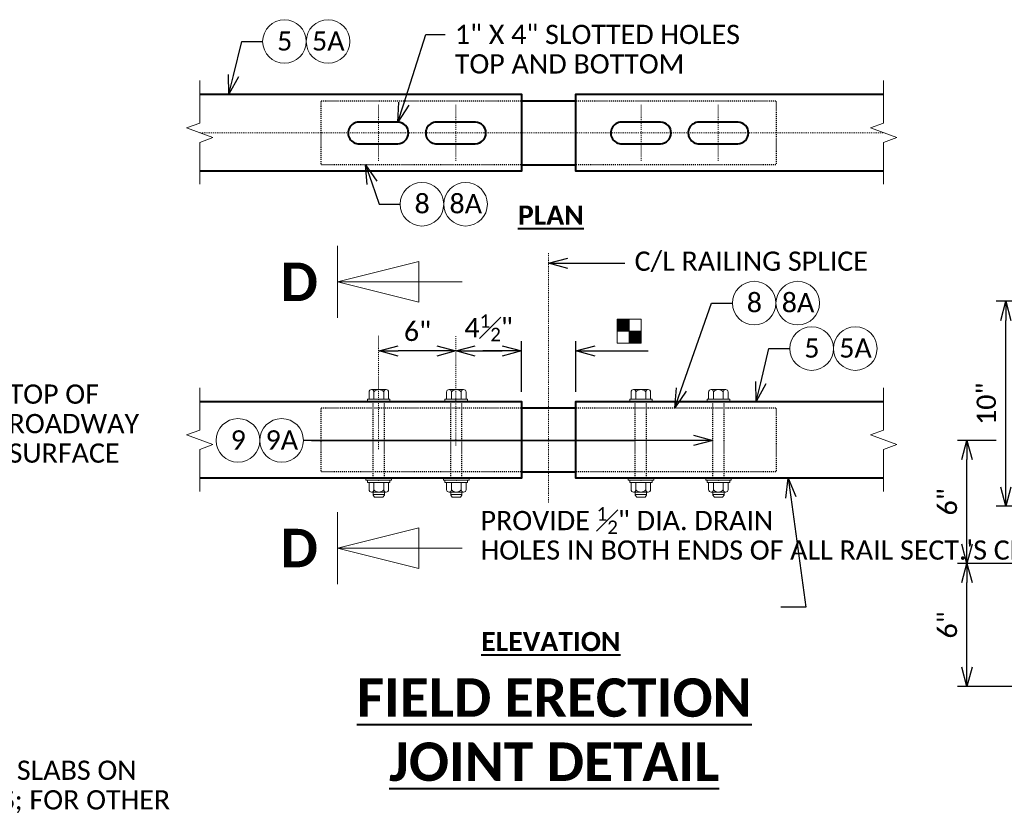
# Model space of a CAD drawing. Extents: x -497 to 946, y 46 to 361.
# Tile 9 of 20: x 24 to 120, y 225 to 302. Entities that reach past the tile are written whole.
import ezdxf
from ezdxf import colors
from ezdxf.entities.mleader import LeaderData, LeaderLine
from ezdxf.enums import TextEntityAlignment as Align
from ezdxf.math import Vec2, Vec3

# ---------------------------------------------------------------- set-up
doc = ezdxf.new("R2010")
doc.units = 0
doc.header["$MEASUREMENT"] = 0
doc.linetypes.add('Wisdot2', pattern=[0.125, 0.0625, -0.0625])
doc.linetypes.add('Wisdot4', pattern=[0.28125, 0.125, -0.0625, 0.03125, -0.0625])
for name, color, linetype, lineweight in [('B_ANNO', 7, 'Continuous', 18), ('B_ANNO_BREAK', 7, 'Continuous', 18), ('B_ANNO_DIM', 7, 'Continuous', 18), ('B_ANNO_SYMB', 7, 'Continuous', 18), ('B_ANNO_TEXT', 7, 'Continuous', 18), ('B_ANNO_TEXT_TITLE', 7, 'Continuous', 40), ('B_CNTR', 1, 'Wisdot4', 18), ('B_DETAIL_HIDDEN', 7, 'Wisdot2', 25), ('B_DETAIL_OBJ', 7, 'Continuous', 40), ('B_STEEL_BOLT', 3, 'Continuous', 18)]:
    doc.layers.add(name, color=color, linetype=linetype, lineweight=lineweight)
doc.styles.add('Annotative', font='calibri.ttf', dxfattribs={"height": 0.0625})
doc.styles.get("Standard").update_dxf_attribs({"font": 'calibri.ttf'})
doc.styles.add('Subtitle', font='calibrib.ttf', dxfattribs={"height": 0.0625})
doc.styles.add('Title', font='calibrib.ttf', dxfattribs={"height": 0.125})
doc.dimstyles.new('Annotative', dxfattribs={"dimscale": 0, "dimtxt": 0.0625, "dimasz": 0.0625, "dimexe": 0.03125, "dimexo": 0.03125, "dimgap": 0.03125, "dimtad": 1, "dimdec": 3, "dimzin": 3, "dimdsep": 46, "dimlunit": 4, "dimtxsty": 'Standard', "dimblk": 'OPEN30', "dimcen": 0.03125, "dimaunit": 1, "dimadec": 0, "dimazin": 3, "dimtfac": 0.75, "dimtdec": 3, "dimtofl": 0, "dimtmove": 0, "dimatfit": 3, "dimldrblk": 'OPEN30', "dimfxl": 1, "dimtfill": 1, "dimfrac": 1, "dimtolj": 1, "dimtzin": 0, "dimarcsym": 0})

# ---------------------------------------------------------------- blocks, each defined once
blk = doc.blocks.new('AnonymousCell15')
at = {"layer": 'B_DETAIL_HIDDEN', "ltscale": 0.5}
for p, q in [((-0.539, -3.403), (-0.539, 4.097)), ((0.56, -3.403), (0.56, 4.097))]:
    blk.add_line(p, q, dxfattribs=at)
at = {"layer": 'B_STEEL_BOLT'}
for p, q in [((-0.94, 5.012), (-0.94, 4.293)), ((0.723, 5.249), (-0.703, 5.249)), ((-0.465, 5.012), (-0.465, 4.293)), ((0.486, 5.013), (0.486, 4.294)), ((0.96, 5.013), (0.96, 4.294)), ((1.099, 4.297), (-1.098, 4.297)), ((-1.098, 4.297), (-1.098, 4.097)), ((-1.098, 4.097), (1.099, 4.097)), ((1.099, 4.297), (1.099, 4.097)), ((-1.248, -3.603), (-1.248, -3.403)), ((-1.248, -3.403), (1.249, -3.403)), ((-1.248, -3.603), (1.249, -3.603)), ((-1.098, -3.802), (-1.098, -3.603)), ((1.099, -3.802), (-1.098, -3.802)), ((-0.94, -4.518), (-0.94, -3.799)), ((-0.465, -4.518), (-0.465, -3.799)), ((0.486, -4.518), (0.486, -3.799)), ((0.96, -4.518), (0.96, -3.799)), ((1.099, -3.802), (1.099, -3.603)), ((1.249, -3.603), (1.249, -3.403)), ((0.723, -4.755), (-0.703, -4.755)), ((-0.539, -5.05), (-0.539, -4.755)), ((0.56, -5.05), (0.56, -4.755)), ((0.56, -5), (-0.539, -5)), ((-0.399, -5.25), (-0.539, -5.05)), ((0.4, -5.25), (-0.399, -5.25)), ((0.4, -5.25), (0.56, -5.05))]:
    blk.add_line(p, q, dxfattribs=at)
for centre, radius, start, end in [((-0.703, 5.012), 0.237, 0.09964, 179.9007), ((0.01, 4.655), 0.595, 36.91366, 143.11022), ((0.723, 5.012), 0.237, 0.09964, 179.9007), ((-0.703, -4.517), 0.237, 180.0993, 359.90036), ((0.01, -4.161), 0.595, 216.88978, 323.08634), ((0.723, -4.518), 0.237, 180.0993, 359.90036)]:
    blk.add_arc(centre, radius, start, end, dxfattribs=at)
for p in [(0, 4.097), (0, -3.603)]:
    blk.add_point(p, dxfattribs=at)
blk = doc.blocks.new('_Open30')
at = {"color": 0, "linetype": 'ByBlock', "lineweight": -2}
for p, q in [((-1, 0.268), (0, 0)), ((0, 0), (-1, -0.268)), ((0, 0), (-1, 0))]:
    blk.add_line(p, q, dxfattribs=at)
blk = doc.blocks.new('*D66')
at = {"layer": 'B_ANNO_DIM', "color": 0, "lineweight": -2, "transparency": 16777216}
for p, q in [((189.973, 202.742), (181.238, 202.742)), ((182.175, 192.617), (182.175, 200.867)), ((191.912, 190.742), (181.238, 190.742))]:
    blk.add_line(p, q, dxfattribs=at)
at = {"layer": 'Defpoints', "color": 0, "transparency": 16777216}
for p in [(182.175, 202.742), (190.91, 202.742), (192.85, 190.742)]:
    blk.add_point(p, dxfattribs=at)
at = {"layer": 'B_ANNO_DIM', "color": 0, "lineweight": -2, "transparency": 16777216, "xscale": 1.875, "yscale": 1.875, "zscale": 1.875}
for p, rotation in [((182.175, 202.742), 90), ((182.175, 190.742), 270)]:
    blk.add_blockref('_Open30', p, dxfattribs=dict(at, rotation=rotation))
at = {"layer": 'B_ANNO_DIM', "color": 0, "transparency": 16777216, "insert": (180.278, 196.742), "char_height": 1.875, "attachment_point": 5, "rotation": 90, "bg_fill": 3, "box_fill_scale": 1.25, "bg_fill_color": 256, "bg_fill_true_color": 13158600, "bg_fill_transparency": 0}
blk.add_mtext('\\A1;6"', dxfattribs=at)
blk = doc.blocks.new('*D67')
at = {"layer": 'B_ANNO_DIM', "color": 0, "lineweight": -2, "transparency": 16777216}
for p, q in [((185.027, 214.742), (181.238, 214.742)), ((182.175, 204.617), (182.175, 212.867))]:
    blk.add_line(p, q, dxfattribs=at)
at = {"layer": 'Defpoints', "color": 0, "transparency": 16777216}
for p in [(182.175, 214.742), (185.964, 214.742), (182.175, 202.742)]:
    blk.add_point(p, dxfattribs=at)
at = {"layer": 'B_ANNO_DIM', "color": 0, "lineweight": -2, "transparency": 16777216, "xscale": 1.875, "yscale": 1.875, "zscale": 1.875}
for p, rotation in [((182.175, 214.742), 90), ((182.175, 202.742), 270)]:
    blk.add_blockref('_Open30', p, dxfattribs=dict(at, rotation=rotation))
at = {"layer": 'B_ANNO_DIM', "color": 0, "transparency": 16777216, "insert": (180.278, 208.742), "char_height": 1.875, "attachment_point": 5, "rotation": 90, "bg_fill": 3, "box_fill_scale": 1.25, "bg_fill_color": 256, "bg_fill_true_color": 13158600, "bg_fill_transparency": 0}
blk.add_mtext('\\A1;6"', dxfattribs=at)
blk = doc.blocks.new('*D68')
at = {"layer": 'B_ANNO_DIM', "color": 0, "lineweight": -2, "transparency": 16777216}
for p, q in [((200.383, 228.312), (185.027, 228.312)), ((185.964, 210.187), (185.964, 226.437)), ((189.973, 208.312), (185.027, 208.312))]:
    blk.add_line(p, q, dxfattribs=at)
at = {"layer": 'Defpoints', "color": 0, "transparency": 16777216}
for p in [(185.964, 228.312), (201.32, 228.312), (190.91, 208.312)]:
    blk.add_point(p, dxfattribs=at)
at = {"layer": 'B_ANNO_DIM', "color": 0, "lineweight": -2, "transparency": 16777216, "xscale": 1.875, "yscale": 1.875, "zscale": 1.875}
for p, rotation in [((185.964, 228.312), 90), ((185.964, 208.312), 270)]:
    blk.add_blockref('_Open30', p, dxfattribs=dict(at, rotation=rotation))
at = {"layer": 'B_ANNO_DIM', "color": 0, "transparency": 16777216, "insert": (184.066, 218.312), "char_height": 1.875, "attachment_point": 5, "rotation": 90, "bg_fill": 3, "box_fill_scale": 1.25, "bg_fill_color": 256, "bg_fill_true_color": 13158600, "bg_fill_transparency": 0}
blk.add_mtext('\\A1;10"', dxfattribs=at)
blk = doc.blocks.new('*U28')
at = {"layer": 'B_ANNO', "lineweight": 13}
for p, q in [((1.5, -1.404), (1.5, 1.404)), ((1.5, 0), (4.665, 0.79125)), ((4.665, 0.79125), (4.665, -0.79125)), ((6.353, 0), (1.5, 0)), ((4.665, -0.79125), (1.5, 0))]:
    blk.add_line(p, q, dxfattribs=at)
at = {"style": 'Title'}
blk.add_attdef('A', text='', height=1.5, dxfattribs=at).set_placement((0, 0), align=Align.MIDDLE_CENTER)
blk = doc.blocks.new('*D54')
at = {"layer": 'B_ANNO_DIM', "color": 0, "lineweight": -2, "transparency": 16777216}
blk.add_line((130.477, 223.463), (126.736, 223.463), dxfattribs=at)
at = {"layer": 'Defpoints', "color": 0, "transparency": 16777216}
for p in [(124.861, 223.463), (124.861, 223.463), (132.352, 223.463)]:
    blk.add_point(p, dxfattribs=at)
at = {"layer": 'B_ANNO_DIM', "color": 0, "lineweight": -2, "transparency": 16777216, "xscale": 1.875, "yscale": 1.875, "zscale": 1.875}
for p, rotation in [((124.861, 223.463), 179.9999275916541), ((132.352, 223.463), 359.9999275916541)]:
    blk.add_blockref('_Open30', p, dxfattribs=dict(at, rotation=rotation))
at = {"layer": 'B_ANNO_DIM', "color": 0, "transparency": 16777216, "insert": (128.606, 225.361), "char_height": 1.875, "attachment_point": 5, "rotation": 359.99993, "bg_fill": 3, "box_fill_scale": 1.25, "bg_fill_color": 256, "bg_fill_true_color": 13158600, "bg_fill_transparency": 0}
blk.add_mtext('\\A1;6"', dxfattribs=at)
blk = doc.blocks.new('*D55')
at = {"layer": 'B_ANNO_DIM', "color": 0, "lineweight": -2, "transparency": 16777216}
for p, q in [((138.731, 219.484), (138.731, 224.401)), ((134.227, 223.463), (136.856, 223.463))]:
    blk.add_line(p, q, dxfattribs=at)
at = {"layer": 'Defpoints', "color": 0, "transparency": 16777216}
for p in [(132.352, 223.463), (138.731, 223.463), (138.731, 218.547)]:
    blk.add_point(p, dxfattribs=at)
at = {"layer": 'B_ANNO_DIM', "color": 0, "lineweight": -2, "transparency": 16777216, "xscale": 1.875, "yscale": 1.875, "zscale": 1.875, "rotation": 180}
blk.add_blockref('_Open30', (132.352, 223.463), dxfattribs=at)
at = {"layer": 'B_ANNO_DIM', "color": 0, "lineweight": -2, "transparency": 16777216, "xscale": 1.875, "yscale": 1.875, "zscale": 1.875}
blk.add_blockref('_Open30', (138.731, 223.463), dxfattribs=at)
at = {"layer": 'B_ANNO_DIM', "color": 0, "transparency": 16777216, "insert": (135.541, 225.726), "char_height": 1.875, "attachment_point": 5, "bg_fill": 3, "box_fill_scale": 1.25, "bg_fill_color": 256, "bg_fill_true_color": 13158600, "bg_fill_transparency": 0}
blk.add_mtext('\\A1;4{\\H0.7x;\\S1#2;}"', dxfattribs=at)
blk = doc.blocks.new('*D56')
at = {"layer": 'B_ANNO_DIM', "color": 0, "lineweight": -2, "transparency": 16777216}
for p, q in [((144.043, 219.484), (144.043, 224.401)), ((136.856, 223.463), (134.981, 223.463)), ((145.918, 223.463), (151.108, 223.463))]:
    blk.add_line(p, q, dxfattribs=at)
at = {"layer": 'Defpoints', "color": 0, "transparency": 16777216}
for p in [(138.731, 223.463), (144.043, 223.463), (144.043, 218.547)]:
    blk.add_point(p, dxfattribs=at)
at = {"layer": 'B_ANNO_DIM', "color": 0, "lineweight": -2, "transparency": 16777216, "xscale": 1.875, "yscale": 1.875, "zscale": 1.875}
blk.add_blockref('_Open30', (138.731, 223.463), dxfattribs=at)
at = {"layer": 'B_ANNO_DIM', "color": 0, "lineweight": -2, "transparency": 16777216, "xscale": 1.875, "yscale": 1.875, "zscale": 1.875, "rotation": 180}
blk.add_blockref('_Open30', (144.043, 223.463), dxfattribs=at)
blk = doc.blocks.new('SYM61')
at = {"layer": 'B_ANNO_SYMB'}
for points in [[(-1.186, 1.281), (-0.017, 1.281), (-0.017, 0.119), (-1.186, 0.119)], [(-1.186, 1.281), (-0.017, 1.281), (-0.017, 0.119), (-1.186, 0.119)], [(-0.025, 0.116), (1.135, 0.116), (1.135, -1.043), (-0.025, -1.043)], [(-0.025, 0.116), (1.135, 0.116), (1.135, -1.043), (-0.025, -1.043)]]:
    blk.add_hatch(color=256, dxfattribs=at).paths.add_polyline_path(points)
for p, q in [((-0.025, -1.043), (-0.025, 1.281)), ((-0.025, -1.043), (-0.025, 1.281)), ((-1.186, 0.119), (1.135, 0.119)), ((-1.186, 0.119), (1.135, 0.119))]:
    blk.add_line(p, q, dxfattribs=at)
at = {"layer": 'B_ANNO_SYMB', "flags": 128}
for points in [[(-1.186, 1.281), (1.135, 1.281), (1.135, -1.043), (-1.186, -1.043), (-1.186, 1.281)], [(-1.186, 1.281), (-0.017, 1.281), (-0.017, 0.119), (-1.186, 0.119), (-1.186, 1.281)], [(-1.186, 1.281), (1.135, 1.281), (1.135, -1.043), (-1.186, -1.043), (-1.186, 1.281)], [(-1.186, 1.281), (-0.017, 1.281), (-0.017, 0.119), (-1.186, 0.119), (-1.186, 1.281)], [(-0.025, 0.116), (1.135, 0.116), (1.135, -1.043), (-0.025, -1.043), (-0.025, 0.116)], [(-0.025, 0.116), (1.135, 0.116), (1.135, -1.043), (-0.025, -1.043), (-0.025, 0.116)]]:
    blk.add_lwpolyline(points, dxfattribs=at)
blk = doc.blocks.new('_None')
blk = doc.blocks.new('Nnumber in circle')
at = {"layer": 'B_ANNO_SYMB'}
blk.add_circle((0, 0), 2.127, dxfattribs=at)
at = {"layer": 'B_ANNO_TEXT', "style": 'Annotative'}
blk.add_attdef('#', text='', height=1.875, dxfattribs=at).set_placement((0.021, -0.889, -0.842), align=Align.CENTER)
blk = doc.blocks.new('INS_RAILNY4_BASE')
at = {"layer": 'B_ANNO_BREAK', "flags": 128}
for points in [[(107.37373, 239.71492), (107.37373, 243.80361), (108.66241, 244.27266), (106.08504, 245.21074), (107.37373, 245.67979), (107.37373, 249.82382)], [(174.04347, 239.71492), (174.04347, 243.80361), (175.33215, 244.27266), (172.75478, 245.21074), (174.04347, 245.67979), (174.04347, 249.82382)], [(107.37373, 209.77001), (107.37373, 213.8587), (108.66241, 214.32775), (106.08504, 215.26583), (107.37373, 215.73488), (107.37373, 219.87891)], [(174.04347, 209.77001), (174.04347, 213.8587), (175.33215, 214.32775), (172.75478, 215.26583), (174.04347, 215.73488), (174.04347, 219.87891)]]:
    blk.add_lwpolyline(points, dxfattribs=at)
at = {"layer": 'B_CNTR', "ltscale": 0.5}
for p, q in [((124.79338, 242.01148), (124.79338, 247.47191)), ((132.35183, 242.01148), (132.35183, 247.47191)), ((150.40238, 242.01148), (150.40238, 247.47191)), ((157.90497, 242.01148), (157.90497, 247.47191)), ((124.79338, 213.88475), (124.79338, 224.92231)), ((132.35183, 214.22547), (132.35183, 224.91054))]:
    blk.add_line(p, q, dxfattribs=at)
at = {"layer": 'B_CNTR'}
for p, q in [((107.37373, 244.7417), (174.04347, 244.7417)), ((141.38722, 208.66726), (141.38722, 232.98526))]:
    blk.add_line(p, q, dxfattribs=at)
at = {"layer": 'B_DETAIL_HIDDEN', "ltscale": 0.5, "flags": 128}
for points in [[(138.73097, 241.6169), (119.19972, 241.6169), (119.19972, 247.8665), (138.73097, 247.8665)], [(144.04347, 247.8665), (163.57472, 247.8665), (163.57472, 241.6169), (144.04347, 241.6169)], [(138.73097, 211.67179), (119.19972, 211.67179), (119.19972, 217.92179), (138.73097, 217.92179)], [(144.04347, 217.92179), (163.57472, 217.92179), (163.57472, 211.67179), (144.04347, 211.67179)]]:
    blk.add_lwpolyline(points, dxfattribs=at)
at = {"layer": 'B_DETAIL_OBJ'}
for p, q in [((138.73097, 247.8665), (144.04347, 247.8665)), ((138.73097, 241.6169), (144.04347, 241.6169)), ((138.73097, 217.92179), (144.04347, 217.92179)), ((138.73097, 211.67179), (144.04347, 211.67179))]:
    blk.add_line(p, q, dxfattribs=at)
at = {"layer": 'B_DETAIL_OBJ', "flags": 128}
for points in [[(107.37373, 248.4917), (138.73097, 248.4917), (138.73097, 240.9917), (107.37373, 240.9917)], [(174.04347, 240.9917), (144.04347, 240.9917), (144.04347, 248.4917), (174.04347, 248.4917)], [(107.37373, 218.54679), (138.73097, 218.54679), (138.73097, 211.04679), (107.37373, 211.04679)], [(174.04347, 211.04679), (144.04347, 211.04679), (144.04347, 218.54679), (174.04347, 218.54679)]]:
    blk.add_lwpolyline(points, dxfattribs=at)
for points in [[(126.70224, 245.78637), (122.8753, 245.78637, 1.00050899), (122.94048, 243.66237), (126.6821, 243.66237, 0.97123901), (126.70224, 245.78637)], [(134.26069, 245.78637), (130.43375, 245.78637, 1.00050899), (130.49893, 243.66237), (134.24055, 243.66237, 0.97123901), (134.26069, 245.78637)], [(152.31124, 245.78637), (148.4843, 245.78637, 1.00050899), (148.54948, 243.66237), (152.2911, 243.66237, 0.97123901), (152.31124, 245.78637)], [(159.85489, 245.78637), (156.02795, 245.78637, 1.00050899), (156.09313, 243.66237), (159.83475, 243.66237, 0.97123901), (159.85489, 245.78637)]]:
    blk.add_lwpolyline(points, format="xyb", dxfattribs=at)
for p, values in [((115.63455, 253.64263), {'#': '5'}), ((119.8881, 253.64263), {'#': '5A'}), ((129.03874, 237.77413), {'#': '8'}), ((133.29229, 237.77413), {'#': '8A'}), ((161.42977, 228.12885), {'#': '8'}), ((165.68332, 228.12885), {'#': '8A'}), ((167.03411, 223.69772), {'#': '5'}), ((171.28766, 223.69772), {'#': '5A'}), ((111.10349, 214.73695), {'#': '9'}), ((115.35705, 214.73695), {'#': '9A'})]:
    blk.add_blockref('Nnumber in circle', p).add_auto_attribs(values)
at = {"lineweight": 25}
blk.add_blockref('SYM61', (149.26994, 225.27689), dxfattribs=at)
for p in [(124.8243, 214.44966), (132.38275, 214.44966)]:
    blk.add_blockref('AnonymousCell15', p)
at = {"xscale": -1}
for p in [(150.39169, 214.44966), (157.95013, 214.44966)]:
    blk.add_blockref('AnonymousCell15', p, dxfattribs=at)
at = {"layer": 'B_ANNO_DIM', "xscale": 2.5, "yscale": 2.5, "zscale": 2.5}
for p in [(117.06993, 230.19817), (117.06993, 204.23987)]:
    blk.add_blockref('*U28', p, dxfattribs=at).add_auto_attribs({'A': 'D'})
at = {"layer": 'B_ANNO_DIM', "style": 'Annotative'}
for tag, p in [('SHT#1', (80.44055, 92.85474)), ('SHT#2', (19.34454, 52.20393))]:
    blk.add_attdef(tag, p, '', height=1.875, dxfattribs=at)
at = {"layer": 'B_ANNO_TEXT', "style": 'Annotative'}
for tag, p in [('BAR5', (196.47341, 241.43208)), ('ANGLE', (24.21533, 220.7279)), ('BAR4', (251.66592, 195.49582)), ('BAR1', (81.54814, 191.58835)), ('BAR2', (49.87488, 181.6676)), ('BAR3', (106.91781, 175.41599))]:
    blk.add_attdef(tag, p, '', height=1.875, dxfattribs=at)
at = {"layer": 'B_ANNO_TEXT_TITLE', "attachment_point": 1}
for s, insert, char_height, width, style in [('{\\LPLAN}', (138.39588, 237.6457), 1.875, 60.1226988, 'Subtitle'), ('{\\LELEVATION}', (134.82303, 196.06068), 1.875, 60.1226988, 'Subtitle'), ('\\pxqc;{\\LFIELD ERECTION\\PJOINT DETAIL}', (121.7169, 191.53087), 3.75, 40.4376514, 'Title')]:
    blk.add_mtext(s, dxfattribs=dict(at, insert=insert, char_height=char_height, width=width, style=style))
at = {"layer": 'B_ANNO_DIM'}
dim = blk.add_linear_dim(base=(182.17519, 202.74213), p1=(192.84987, 190.74213), p2=(190.91035, 202.74213), angle=90, dimstyle='Annotative', override={"dimlfac": 0.5}, dxfattribs=at)
dim.commit()
dim.dimension.update_dxf_attribs({"geometry": '*D66', "text_midpoint": (180.27784, 196.74213)})
ml = blk.add_multileader_mtext('Standard', dxfattribs=at)
ml.set_content('\\A1;1" X 4" SLOTTED HOLES\\PTOP AND BOTTOM', color=256)
ml.set_leader_properties()
ml.set_arrow_properties(name='OPEN30')
ml.build(insert=Vec2(0, 0))
ml.multileader.update_dxf_attribs({"text_right_attachment_type": 3, "dogleg_length": 0.0625, "arrow_head_size": 1.875, "scale": 30})
ctx = ml.context
ctx.base_point, ctx.scale, ctx.char_height, ctx.arrow_head_size, ctx.landing_gap_size, ctx.plane_origin = Vec3(131.30675, 254.31856), 30, 1.875, 1.875, 0.9375, Vec3(109.51206, 240.09036)
ctx.right_attachment = 3
notes = []
notes.append((ctx, [(0, (1, 1, 0), (129.43175, 254.31856), (1, 0), 1.875, [(0, [(126.70224, 245.78637), (129.43175, 254.31856), (129.43175, 254.31856)], 0, [])])]))
ctx.mtext.insert, ctx.mtext.line_spacing_factor, ctx.mtext.flow_direction = Vec3(132.24425, 255.26976), 0.92, 5
ml = blk.add_multileader_mtext('Standard', dxfattribs=at)
ml.set_content('', color=256)
ml.set_leader_properties()
ml.set_arrow_properties(name='OPEN30')
ml.build(insert=Vec2(0, 0))
ml.multileader.update_dxf_attribs({"text_right_attachment_type": 3, "dogleg_length": 0.0625, "arrow_head_size": 1.875, "scale": 30})
ctx = ml.context
ctx.base_point, ctx.scale, ctx.char_height, ctx.arrow_head_size, ctx.landing_gap_size, ctx.plane_origin = Vec3(113.50777, 253.64263), 30, 1.875, 1.875, 0.9375, Vec3(110.22147, 248.4917)
ctx.right_attachment = 3
notes.append((ctx, [(0, (1, 1, 0), (111.63277, 253.64263), (1, 0), 1.875, [(0, [(110.22147, 248.4917), (111.47305, 253.64263), (111.56581, 253.64263)], 0, [])])]))
ctx.mtext.insert, ctx.mtext.line_spacing_factor, ctx.mtext.flow_direction = Vec3(114.44527, 254.58013), 0.92, 5
ml = blk.add_multileader_mtext('Standard', dxfattribs=at)
ml.set_content('', color=256)
ml.set_leader_properties()
ml.set_arrow_properties(name='OPEN30')
ml.build(insert=Vec2(0, 0))
ml.multileader.update_dxf_attribs({"text_right_attachment_type": 3, "dogleg_length": 0.0625, "arrow_head_size": 1.875, "scale": 30})
ctx = ml.context
ctx.base_point, ctx.scale, ctx.char_height, ctx.arrow_head_size, ctx.landing_gap_size, ctx.plane_origin = Vec3(126.91196, 237.77413), 30, 1.875, 1.875, 0.9375, Vec3(123.62566, 232.6232)
ctx.right_attachment = 3
notes.append((ctx, [(0, (1, 1, 0), (125.03696, 237.77413), (1, 0), 1.875, [(0, [(123.55069, 241.6169), (124.87724, 237.77413), (124.97, 237.77413)], 0, [])])]))
ctx.mtext.insert, ctx.mtext.line_spacing_factor, ctx.mtext.flow_direction = Vec3(127.84946, 238.71163), 0.92, 5
ml = blk.add_multileader_mtext('Standard', dxfattribs=at)
ml.set_content('\\A1;C/L RAILING SPLICE', color=256)
ml.set_leader_properties()
ml.set_arrow_properties(name='OPEN30')
ml.build(insert=Vec2(0, 0))
ml.multileader.update_dxf_attribs({"text_right_attachment_type": 3, "dogleg_length": 0.0625, "arrow_head_size": 1.875, "scale": 30})
ctx = ml.context
ctx.base_point, ctx.scale, ctx.char_height, ctx.arrow_head_size, ctx.landing_gap_size, ctx.plane_origin = Vec3(148.8342, 232.01571), 30, 1.875, 1.875, 0.9375, Vec3(127.03951, 217.78752)
ctx.right_attachment = 3
notes.append((ctx, [(0, (1, 1, 0), (146.9592, 232.01571), (1, 0), 1.875, [(0, [(141.38722, 232.01571), (146.9592, 232.01571), (146.9592, 232.01571)], 0, [])])]))
ctx.mtext.insert, ctx.mtext.line_spacing_factor, ctx.mtext.flow_direction = Vec3(149.7717, 233.15586), 0.92, 5
ml = blk.add_multileader_mtext('Standard', dxfattribs=at)
ml.set_content('', color=256)
ml.set_leader_properties()
ml.set_arrow_properties(name='OPEN30')
ml.build(insert=Vec2(0, 0))
ml.multileader.update_dxf_attribs({"text_right_attachment_type": 3, "dogleg_length": 0.0625, "arrow_head_size": 1.875, "scale": 30})
ctx = ml.context
ctx.base_point, ctx.scale, ctx.char_height, ctx.arrow_head_size, ctx.landing_gap_size, ctx.plane_origin = Vec3(159.303, 228.12885), 30, 1.875, 1.875, 0.9375, Vec3(156.0167, 222.97792)
ctx.right_attachment = 3
notes.append((ctx, [(0, (1, 1, 0), (157.428, 228.12885), (1, 0), 1.875, [(0, [(153.70499, 217.92179), (157.26827, 228.12885), (157.36103, 228.12885)], 0, [])])]))
ctx.mtext.insert, ctx.mtext.line_spacing_factor, ctx.mtext.flow_direction = Vec3(160.2405, 229.06635), 0.92, 5
ml = blk.add_multileader_mtext('Standard', dxfattribs=at)
ml.set_content('', color=256)
ml.set_leader_properties()
ml.set_arrow_properties(name='OPEN30')
ml.build(insert=Vec2(0, 0))
ml.multileader.update_dxf_attribs({"text_right_attachment_type": 3, "dogleg_length": 0.0625, "arrow_head_size": 1.875, "scale": 30})
ctx = ml.context
ctx.base_point, ctx.scale, ctx.char_height, ctx.arrow_head_size, ctx.landing_gap_size, ctx.plane_origin = Vec3(164.90733, 223.69772), 30, 1.875, 1.875, 0.9375, Vec3(161.62103, 218.54679)
ctx.right_attachment = 3
notes.append((ctx, [(0, (1, 1, 0), (163.03233, 223.69772), (1, 0), 1.875, [(0, [(161.62103, 218.54679), (162.87261, 223.69772), (162.96537, 223.69772)], 0, [])])]))
ctx.mtext.insert, ctx.mtext.line_spacing_factor, ctx.mtext.flow_direction = Vec3(165.84483, 224.63522), 0.92, 5
ml = blk.add_multileader_mtext('Standard', dxfattribs=at)
ml.set_content('{\\C256;TOP OF\\PROADWAY\\PSURFACE}', color=256)
ml.set_leader_properties()
ml.set_arrow_properties(name='OPEN30')
ml.build(insert=Vec2(0, 0))
ml.multileader.update_dxf_attribs({"text_right_attachment_type": 3, "dogleg_length": 0.0625, "arrow_head_size": 1.875, "scale": 30})
ctx = ml.context
ctx.base_point, ctx.scale, ctx.char_height, ctx.arrow_head_size, ctx.landing_gap_size, ctx.plane_origin = Vec3(87.80169, 219.24047), 30, 1.875, 1.875, 0.9375, Vec3(83.15692, 208.69096)
ctx.right_attachment = 3
notes.append((ctx, [(0, (1, 1, 0), (85.92669, 219.24047), (1, 0), 1.875, [(0, [(83.15692, 208.69096), (85.92669, 219.24047), (85.92669, 219.24047)], 0, [])])]))
ctx.mtext.insert, ctx.mtext.line_spacing_factor, ctx.mtext.flow_direction = Vec3(88.73919, 220.19167), 0.92, 5
ml = blk.add_multileader_mtext('Standard', dxfattribs=at)
ml.set_content('', color=256)
ml.set_leader_properties()
ml.set_arrow_properties(name='OPEN30')
ml.build(insert=Vec2(0, 0))
ml.multileader.update_dxf_attribs({"text_right_attachment_type": 3, "dogleg_length": 0.0625, "arrow_head_size": 1.875, "scale": 30})
ctx = ml.context
ctx.base_point, ctx.scale, ctx.char_height, ctx.arrow_head_size, ctx.landing_gap_size, ctx.plane_origin = Vec3(115.60882, 214.73695), 30, 1.875, 1.875, 0.9375, Vec3(157.39055, 214.73695)
ctx.right_attachment = 3
notes.append((ctx, [(0, (1, 1, 0), (118.2739, 214.73695), (-1, 0), 0.79008, [(3, [(157.39055, 214.73695), (118.43421, 214.73695), (118.2739, 214.73695), (149.8321, 214.73695), (131.84397, 214.73695), (124.28552, 214.73695)], 0, [])])]))
ctx.mtext.insert, ctx.mtext.line_spacing_factor, ctx.mtext.flow_direction = Vec3(116.54632, 215.67445), 0.92, 5
ml = blk.add_multileader_mtext('Standard', dxfattribs=at)
ml.set_content('\\A1;2 {\\H0.7x;\\S1/2;}" FOR SLABS ON\\PGIRDERS; FOR OTHER\\PSTRUCTURES, PLACE S6  \\PBARS BELOW TOP MAT\\PSLAB REINFORCEMENT', color=256)
ml.set_leader_properties()
ml.set_arrow_properties(name='NONE')
ml.build(insert=Vec2(0, 0))
ml.multileader.update_dxf_attribs({"text_right_attachment_type": 3, "dogleg_length": 0.0625, "arrow_head_size": 1.875, "scale": 30})
ctx = ml.context
ctx.base_point, ctx.scale, ctx.char_height, ctx.arrow_head_size, ctx.landing_gap_size, ctx.plane_origin = Vec3(78.07337, 183.19626), 30, 1.875, 1.875, 0.9375, Vec3(61.18212, 206.96978)
ctx.right_attachment = 3
notes.append((ctx, [(0, (1, 1, 0), (76.19837, 183.19626), (1, 0), 1.875, [(0, [(63.10528, 206.31864), (76.19837, 206.31864), (76.19837, 183.19626)], 0, [])])]))
ctx.mtext.insert, ctx.mtext.line_spacing_factor, ctx.mtext.flow_direction = Vec3(79.01087, 184.14746), 0.92, 5
for ctx, leaders in notes:
    for number, flags, end, landing, length, lines in leaders:
        leader = LeaderData()
        leader.index, (leader.has_last_leader_line, leader.has_dogleg_vector, leader.attachment_direction) = number, flags
        leader.last_leader_point, leader.dogleg_vector, leader.dogleg_length = Vec3(end), Vec3(landing), length
        for number, points, colour, breaks in lines:
            line = LeaderLine()
            line.index, line.vertices, line.color, line.breaks = number, Vec3.list(points), colors.encode_raw_color(colour), breaks
            leader.lines.append(line)
        ctx.leaders.append(leader)
dim = blk.add_aligned_dim(p1=(132.35183, 223.46332), p2=(124.861, 223.46333), distance=0, text='6"', dimstyle='Annotative', dxfattribs=at)
dim.commit()
dim.dimension.update_dxf_attribs({"geometry": '*D54', "text_midpoint": (128.60642, 225.36069)})
dim = blk.add_linear_dim(base=(182.17519, 214.74213), p1=(182.17519, 202.74213), p2=(185.96413, 214.74213), angle=90, dimstyle='Annotative', override={"dimlfac": 0.5}, dxfattribs=at)
dim.commit()
dim.dimension.update_dxf_attribs({"geometry": '*D67', "text_midpoint": (180.27784, 208.74213)})
dim = blk.add_linear_dim(base=(185.96413, 228.31232), p1=(190.91035, 208.31232), p2=(201.3202, 228.31232), angle=90, dimstyle='Annotative', override={"dimlfac": 0.5}, dxfattribs=at)
dim.commit()
dim.dimension.update_dxf_attribs({"geometry": '*D68', "text_midpoint": (184.06605, 218.31232)})
dim = blk.add_linear_dim(base=(138.73097, 223.46332), p1=(132.35183, 223.46332), p2=(138.73097, 218.54679), text='4{\\H0.7x;\\S1#2;}"', dimstyle='Annotative', dxfattribs=at)
dim.commit()
dim.dimension.update_dxf_attribs({"geometry": '*D55', "text_midpoint": (135.5414, 225.72573)})
dim = blk.add_linear_dim(base=(144.04347, 223.46332), p1=(138.73097, 223.46332), p2=(144.04347, 218.54679), text=' ', dimstyle='Annotative', dxfattribs=at)
dim.commit()
dim.dimension.update_dxf_attribs({"geometry": '*D56', "text_midpoint": (150.17096, 223.46332), "dimtype": 128})
ml = blk.add_multileader_mtext('Standard', dxfattribs=at)
ml.set_content('\\A1;PROVIDE {\\H0.7x;\\S1#2;}" DIA. DRAIN\\PHOLES IN BOTH ENDS OF ALL RAIL SECT.\'S CLEAR OF SPLICE TUBES', color=256)
ml.set_leader_properties()
ml.set_arrow_properties(name='OPEN30')
ml.build(insert=Vec2(0, 0))
ml.multileader.update_dxf_attribs({"text_right_attachment_type": 3, "dogleg_length": 0.0625, "arrow_head_size": 1.875, "scale": 30})
ctx = ml.context
ctx.base_point, ctx.scale, ctx.char_height, ctx.arrow_head_size, ctx.landing_gap_size, ctx.plane_origin = Vec3(133.81819, 207.28318), 30, 1.875, 1.875, 0.9375, Vec3(167.3758, 210.36433)
ctx.right_attachment = 3
notes = []
notes.append((ctx, [(0, (1, 1, 0), (166.47233, 198.47506), (-1, 0), 2.43761, [(0, [(164.75176, 211.04679), (166.47233, 198.47506), (166.47233, 198.47506)], 0, [])])]))
ctx.mtext.insert, ctx.mtext.width, ctx.mtext.line_spacing_factor, ctx.mtext.flow_direction = Vec3(134.75569, 208.23438), 29.2358494, 0.92, 5
for ctx, leaders in notes:
    for number, flags, end, landing, length, lines in leaders:
        leader = LeaderData()
        leader.index, (leader.has_last_leader_line, leader.has_dogleg_vector, leader.attachment_direction) = number, flags
        leader.last_leader_point, leader.dogleg_vector, leader.dogleg_length = Vec3(end), Vec3(landing), length
        for number, points, colour, breaks in lines:
            line = LeaderLine()
            line.index, line.vertices, line.color, line.breaks = number, Vec3.list(points), colors.encode_raw_color(colour), breaks
            leader.lines.append(line)
        ctx.leaders.append(leader)

msp = doc.modelspace()

# ---------------------------------------------------------------- block references
msp.add_blockref('INS_RAILNY4_BASE', (-65.481, 45.781))

doc.saveas('drawing.dxf')
